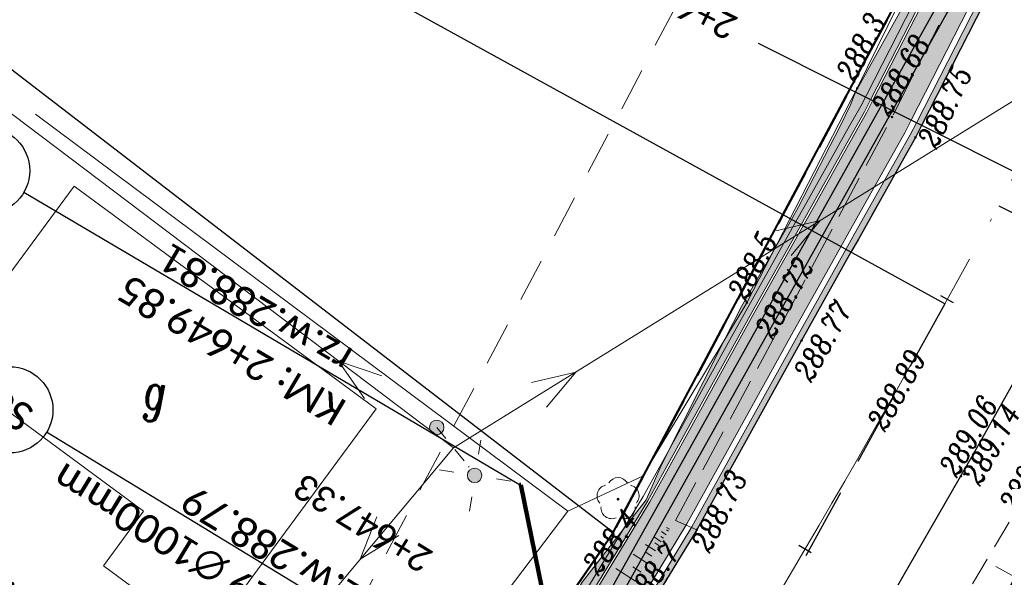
# Model space of a CAD drawing. Header units: metres. Extents: x -1 to 7476305, y 0 to 5497191.
# Tile 70 of 115: x 7475160 to 7475194, y 5496914 to 5496934. Entities that reach past the tile are written whole.
import ezdxf
from ezdxf.enums import TextEntityAlignment as Align

# ---------------------------------------------------------------- set-up
doc = ezdxf.new("R2010")
doc.units = ezdxf.units.M
for name, pattern in [('420-500', [1.5, 1, -0.5]), ('ACAD_ISO04W100', [30, 24, -3, 0, -3]), ('EGBO02-500', [2.5, 1.5, -1]), ('HIDDEN', [0.375, 0.25, -0.125]), ('Krawedz', [0.75, 0.5, -0.25]), ('KTCR02-500', [1.5, 1, -0.5]), ('KTJZ01-500', [2, 1.5, -0.5]), ('slup-500', [1.75, -0.25, 0.5, -0.5, 0.5])]:
    doc.linetypes.add(name, pattern=pattern)
for name, color, linetype, lineweight, true_color in [('BUBZ01_1', 7, 'Continuous', 5, 0x0a0909), ('EGBB01', 7, 'Continuous', 5, 0x0a0909), ('EGBD03', 7, 'Continuous', 5, 0x0a0909), ('EGBO02', 7, 'Continuous', 5, 0x0a0909), ('KTCR02', 7, 'Continuous', 5, 0x0a0909), ('KTJZ01', 7, 'Continuous', 5, 0x0a0909), ('KTKR01', 7, 'Continuous', 5, 0x0a0909), ('KTOK05_01', 7, 'Continuous', 5, 0x0a0909), ('OBOP02_01', 7, 'Continuous', 5, 0x0a0909), ('RTPW01', 7, 'Continuous', 5, 0x0a0909), ('RTPW02', 7, 'Continuous', 5, 0x0a0909), ('suepnn', 7, 'Continuous', 5, 0x0a0909), ('SUSM01', 7, 'Continuous', 5, 0x0a0909), ('SUSM04_01_E', 7, 'Continuous', 5, 0x0a0909), ('UEEPA_512', 7, 'Continuous', 5, 0x0a0909)]:
    doc.layers.add(name, color=color, linetype=linetype, lineweight=lineweight, true_color=true_color)
for name, color, linetype in [('C-DROGI-KORYTARZE', 7, 'Continuous'), ('C-DROGI-PRZEKROJE', 7, 'Continuous'), ('C-DROGI-SYTUACJA', 7, 'Continuous'), ('C-DROGI-SYTUACJA-ETYKIETY', 7, 'Continuous'), ('C-SIECI-RURY', 150, 'Continuous'), ('C-SIECI-STRUKTURY-ETYKIETY', 154, 'Continuous'), ('D_ naprawakonstrukcji', 7, 'Continuous'), ('D_Granice pasa drogowego', 30, '420-500'), ('D_Linia charakterystyczna', 10, 'Continuous')]:
    doc.layers.add(name, color=color, linetype=linetype)
for name, color, linetype, lineweight in [('S-1_proj_obnizenia', 7, 'Krawedz', 30), ('S-1_proj_obrzeze', 11, 'Continuous', 30), ('S-5_opis_poprzeczka', 7, 'Continuous', 25)]:
    doc.layers.add(name, color=color, linetype=linetype, lineweight=lineweight)
doc.styles.add('! rom po 1.8mm', font='calibri.ttf', dxfattribs={"height": 0.9})
doc.styles.add('KAMIL', font='calibri.ttf', dxfattribs={"height": 0.75})
doc.styles.add('romans_pochyl', font='calibri.ttf', dxfattribs={"height": 0.75})
doc.styles.add('Style-ITALIC_1250', font='ITALIC_1250.shx')
doc.linetypes.add('KTOK05_01-500', pattern='A,3.75,[13,dgnlstyle-rozp_2015.shx,S=0.002778,R=0,X=0,Y=0],3.75', length=7.5)
doc.dimstyles.new('! 500', dxfattribs={"dimscale": 5, "dimtxt": 0.9, "dimasz": 0.18, "dimexe": 0.08, "dimexo": 0.04, "dimgap": 0.07, "dimtad": 1, "dimzin": 1, "dimtxsty": '! rom po 1.8mm', "dimcen": 0.09, "dimclrd": 256, "dimclre": 256, "dimclrt": 256, "dimazin": 1, "dimtfac": 1, "dimtix": 1, "dimtmove": 1, "dimatfit": 1, "dimfxl": 0.2, "dimlwd": -1, "dimlwe": -1, "dimarcsym": 0})

# ---------------------------------------------------------------- blocks, each defined once
blk = doc.blocks.new('510')
at = {"layer": 'SUSM04_01_E', "linetype": 'Continuous', "lineweight": 13, "true_color": 0x7a7a7a}
h = blk.add_hatch(color=8, dxfattribs=at)
edge = h.paths.add_edge_path()
edge.add_arc((0, 0), 0.25, 0, 360)
at = {"layer": 'SUSM04_01_E', "color": 18, "linetype": 'Continuous', "lineweight": 13, "true_color": 0x0a0909}
blk.add_circle((0, 0), 0.25, dxfattribs=at)
blk = doc.blocks.new('RTPW02')
at = {"layer": 'RTPW02', "linetype": 'Continuous', "lineweight": 13, "true_color": 0x0a0909}
h = blk.add_hatch(color=18, dxfattribs=at)
edge = h.paths.add_edge_path()
edge.add_arc((0, 0), 0.045, 0, 360)
blk = doc.blocks.new('RTPW01')
at = {"layer": 'RTPW01', "linetype": 'Continuous', "lineweight": 13, "true_color": 0x0a0909}
h = blk.add_hatch(color=18, dxfattribs=at)
edge = h.paths.add_edge_path()
edge.add_arc((0, 0), 0.045, 0, 360)
blk = doc.blocks.new('SUSM01_1')
at = {"layer": 'SUSM01', "color": 18, "linetype": 'Continuous', "lineweight": 13, "true_color": 0x0a0909}
for p, q in [((-0.543, 0.545), (-0.897, 0.899)), ((0.517, 0.545), (0.871, 0.899)), ((-0.897, -0.869), (-0.543, -0.515)), ((0.871, -0.869), (0.517, -0.515))]:
    blk.add_line(p, q, dxfattribs=at)
blk = doc.blocks.new('MDCP_klauzula')
at = {"layer": 'OBOP02_01', "linetype": 'Continuous', "lineweight": 13}
h = blk.add_hatch(color=252, dxfattribs=at)
edge = h.paths.add_edge_path()
edge.add_arc((7475180.98, 5496916.853), 0.05, 0, 360)
at = {"layer": 'BUBZ01_1', "color": 252, "linetype": 'Continuous', "lineweight": 18}
for p, q in [((7475182.485, 5496915.725), (7475182.646, 5496915.619)), ((7475182.667, 5496915.783), (7475182.727, 5496915.744)), ((7475182.668, 5496915.872), (7475182.768, 5496915.806)), ((7475182.241, 5496915.528), (7475182.482, 5496915.37)), ((7475182.463, 5496915.561), (7475182.564, 5496915.495)), ((7475181.936, 5496915.283), (7475182.277, 5496915.059)), ((7475182.26, 5496915.338), (7475182.4, 5496915.246)), ((7475181.509, 5496914.94), (7475181.991, 5496914.623)), ((7475181.954, 5496915.004), (7475182.154, 5496914.872)), ((7475180.9, 5496914.449), (7475181.581, 5496914.001)), ((7475181.495, 5496914.503), (7475181.786, 5496914.312)), ((7475194.681, 5496914.201), (7475194.106, 5496914.517))]:
    blk.add_line(p, q, dxfattribs=at)
at = {"layer": 'EGBB01', "color": 252, "linetype": 'Continuous', "lineweight": 18, "flags": 128}
blk.add_lwpolyline([(7475172.579, 5496920), (7475162.082, 5496927.74), (7475157.532, 5496921.569), (7475164.492, 5496916.437), (7475163.093, 5496914.54), (7475166.63, 5496911.932), (7475172.579, 5496920)], close=True, dxfattribs=at)
at = {"layer": 'EGBD03', "color": 96, "linetype": 'Continuous', "lineweight": 30, "flags": 128}
for points in [[(7475200.594, 5496952.761), (7475180.812, 5496915.697), (7475155.698, 5496935.024)], [(7475180.812, 5496915.697), (7475161.354, 5496887.311), (7475136.971, 5496906.048)]]:
    blk.add_lwpolyline(points, dxfattribs=at)
at = {"layer": 'EGBO02', "color": 252, "linetype": 'EGBO02-500', "lineweight": 18, "flags": 128}
blk.add_lwpolyline([(7475297.538, 5497103.825), (7475279.855, 5497088.323), (7475266.998, 5497076.027), (7475254.649, 5497064.001), (7475244.334, 5497052.497), (7475235.016, 5497036.119), (7475229.48, 5497025.04), (7475224.511, 5497014.388), (7475213.924, 5496993.12), (7475205.301, 5496976.039), (7475191.153, 5496949.431), (7475170.683, 5496910.712), (7475164.472, 5496899.278), (7475155.778, 5496887.844), (7475138.024, 5496865.445)], dxfattribs=at)
at = {"layer": 'KTCR02', "color": 252, "linetype": 'KTCR02-500', "lineweight": 18, "flags": 128}
blk.add_lwpolyline([(7475209.14, 5496943.97), (7475205.07, 5496935.8), (7475204.58, 5496934.98), (7475201.37, 5496928.46), (7475198.13, 5496922.36), (7475195.39, 5496917.42), (7475191.97, 5496911.69), (7475189.25, 5496907.19), (7475186.53, 5496902.76), (7475184.12, 5496898.81), (7475182.64, 5496896.67), (7475180.82, 5496893.91), (7475178.64, 5496890.64), (7475176.66, 5496887.79), (7475173.54, 5496883.62), (7475171.12, 5496880.23), (7475169.48, 5496878.01)], dxfattribs=at)
at = {"layer": 'KTJZ01', "color": 252, "linetype": 'KTJZ01-500', "lineweight": 18}
blk.add_line((7475182.973, 5496916.117), (7475183.716, 5496915.79), dxfattribs=at)
at = {"layer": 'KTJZ01', "color": 252, "linetype": 'KTJZ01-500', "lineweight": 18, "flags": 128}
for points in [[(7474940.948, 5496678.227), (7474942.744, 5496679.768), (7474947.468, 5496684.472), (7474951.738, 5496688.783), (7474958.027, 5496695.193), (7474962.097, 5496699.235), (7474965.673, 5496702.794), (7474969.754, 5496707.034), (7474981.843, 5496719.552), (7474986.871, 5496724.456), (7474990.284, 5496728.016), (7474993.046, 5496730.57), (7474995.803, 5496733.399), (7474999.755, 5496737.308), (7475005.043, 5496742.399), (7475009.082, 5496746.263), (7475016.386, 5496752.922), (7475018.661, 5496754.834), (7475020.089, 5496756.127), (7475022.831, 5496758.571), (7475025.815, 5496761.182), (7475031.927, 5496766.616), (7475037.923, 5496771.877), (7475045.276, 5496778.075), (7475048.776, 5496780.871), (7475053.275, 5496784.409), (7475057.865, 5496787.982), (7475065.68, 5496793.821), (7475071.675, 5496798.251), (7475080.197, 5496804.617), (7475085.951, 5496808.863), (7475092.068, 5496813.415), (7475094.463, 5496815.318), (7475099.029, 5496818.877), (7475104.515, 5496823.229), (7475105.014, 5496823.868), (7475110.261, 5496828.106), (7475116.671, 5496833.487), (7475121.299, 5496837.758), (7475127.388, 5496843.57), (7475133.626, 5496849.85), (7475138.23, 5496854.845), (7475143.855, 5496861.074), (7475148.205, 5496866.026), (7475154.747, 5496873.863), (7475160.368, 5496880.935), (7475164.02, 5496885.897), (7475167.465, 5496890.774), (7475169.395, 5496893.556), (7475177.645, 5496905.781), (7475183.716, 5496915.79), (7475187.356, 5496922.37), (7475191.312, 5496929.431), (7475194.505, 5496935.684), (7475198.366, 5496943.242), (7475201.584, 5496949.716), (7475204.91, 5496956.567), (7475209.898, 5496967.043), (7475214.268, 5496976.102), (7475219.085, 5496986.161), (7475221.068, 5496990.37), (7475223.563, 5496995.716), (7475227.167, 5497003.081), (7475229.52, 5497008.043), (7475233.202, 5497015.17), (7475236.644, 5497022.005), (7475242.538, 5497033.041), (7475245.538, 5497037.898), (7475247.914, 5497042.007), (7475248.707, 5497043.191), (7475252.159, 5497048.588), (7475253.518, 5497050.557), (7475256.496, 5497054.779), (7475262.407, 5497062.145), (7475264.477, 5497064.71), (7475272.511, 5497072.714), (7475276.959, 5497077.087), (7475283.019, 5497082.422), (7475288.616, 5497087.275), (7475294.096, 5497092.097)], [(7475182.973, 5496916.117), (7475186.694, 5496923.016), (7475190.501, 5496930.142), (7475193.555, 5496936.163), (7475197.428, 5496943.943)]]:
    blk.add_lwpolyline(points, dxfattribs=at)
at = {"layer": 'KTKR01', "color": 252, "linetype": 'Continuous', "lineweight": 18, "flags": 128}
blk.add_lwpolyline([(7475176.64, 5496891.72), (7475181.15, 5496898.4), (7475182.26, 5496900.04), (7475184.65, 5496903.86), (7475187.23, 5496908.09), (7475190.14, 5496912.87), (7475193.32, 5496918.41), (7475196.11, 5496923.38), (7475199.4, 5496929.56), (7475199.9, 5496930.46), (7475202.62, 5496935.8), (7475203.07, 5496936.72), (7475207.95, 5496946.58), (7475208.4, 5496947.52), (7475211.88, 5496954.75)], dxfattribs=at)
at = {"layer": 'KTOK05_01', "color": 252, "linetype": 'KTOK05_01-500', "lineweight": 18}
blk.add_line((7475179.231, 5496916.438), (7475160.736, 5496930.241), dxfattribs=at)
at = {"layer": 'KTOK05_01', "color": 252, "linetype": 'KTOK05_01-500', "lineweight": 18, "flags": 128}
blk.add_lwpolyline([(7475191.01, 5496937.828), (7475190.718, 5496934.046), (7475189.288, 5496931.138), (7475185.455, 5496923.684), (7475181.826, 5496917.657), (7475179.231, 5496916.438), (7475172.396, 5496907.422)], dxfattribs=at)
at = {"layer": 'OBOP02_01', "color": 252, "linetype": 'Continuous', "lineweight": 13}
for centre, start, end in [((7475180.98, 5496917.228), 30.1471, 149.8529), ((7475180.623, 5496916.969), 102.1471, 221.8529), ((7475181.337, 5496916.969), 318.1471, 77.8529), ((7475180.76, 5496916.55), 174.1472, 293.8529), ((7475181.2, 5496916.55), 246.1471, 5.8529)]:
    blk.add_arc(centre, 0.375, start, end, dxfattribs=at)
at = {"layer": 'suepnn', "color": 1, "linetype": 'Continuous', "lineweight": 13, "true_color": 0xfa0000}
blk.add_line((7475214.092, 5496942.731), (7475175.258, 5496918.637), dxfattribs=at)
at = {"layer": 'suepnn', "color": 1, "linetype": 'Continuous', "lineweight": 13, "true_color": 0xfa0000, "flags": 128}
for points in [[(7475155.031, 5496933.919), (7475175.258, 5496918.637), (7475150.132, 5496888.614)], [(7475186.466, 5496926.179), (7475188.004, 5496926.545), (7475186.993, 5496925.33)], [(7475172.164, 5496920.348), (7475171.269, 5496921.651), (7475172.767, 5496921.146)], [(7475177.969, 5496920.907), (7475179.507, 5496921.273), (7475178.496, 5496920.058)], [(7475173.363, 5496915.594), (7475172.017, 5496914.765), (7475172.596, 5496916.236)]]:
    blk.add_lwpolyline(points, dxfattribs=at)
at = {"layer": 'UEEPA_512', "color": 252, "linetype": 'slup-500', "lineweight": 18}
blk.add_line((7475174.679, 5496919.349), (7475175.806, 5496917.971), dxfattribs=at)
at = {"layer": 'RTPW01', "color": 252, "linetype": 'Continuous', "lineweight": 18}
for p in [(7475189.288, 5496931.138), (7475185.455, 5496923.684)]:
    blk.add_blockref('RTPW01', p, dxfattribs=at)
at = {"layer": 'RTPW02', "color": 252, "linetype": 'Continuous', "lineweight": 18}
for p in [(7475190.501, 5496930.142), (7475191.312, 5496929.431), (7475186.694, 5496923.016), (7475187.356, 5496922.37), (7475189.891, 5496919.647), (7475193.01, 5496917.722), (7475192.895, 5496917.654), (7475183.716, 5496915.79)]:
    blk.add_blockref('RTPW02', p, dxfattribs=at)
at = {"layer": 'SUSM01', "color": 252, "linetype": 'Continuous', "lineweight": 18, "rotation": 216.0350142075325}
blk.add_blockref('SUSM01_1', (7475175.995, 5496917.68), dxfattribs=at)
at = {"layer": 'SUSM04_01_E', "color": 252, "linetype": 'Continuous', "lineweight": 18}
for p in [(7475174.679, 5496919.349), (7475175.995, 5496917.68)]:
    blk.add_blockref('510', p, dxfattribs=at)
at = {"layer": 'EGBB01', "color": 252, "linetype": 'Continuous', "lineweight": 18, "style": 'Style-ITALIC_1250', "width": 0.8}
blk.add_text('g', height=1.25, dxfattribs=at).set_placement((7475164.899, 5496920.609), align=Align.MIDDLE_CENTER)
at = {"layer": 'RTPW01', "color": 252, "linetype": 'Continuous', "lineweight": 18, "style": 'Style-ITALIC_1250', "width": 0.8}
for s, rotation, p in [('288.3', 62.7868, (7475189.191, 5496931.329)), ('288.5', 62.7868, (7475185.424, 5496923.714)), ('288.4', 53.7944, (7475180.294, 5496914.173)), ('288.7', 53.7944, (7475181.745, 5496913.027))]:
    blk.add_text(s, height=0.75, rotation=rotation, dxfattribs=at).set_placement(p)
at = {"layer": 'RTPW02', "color": 252, "linetype": 'Continuous', "lineweight": 18, "style": 'Style-ITALIC_1250', "width": 0.8}
for s, rotation, p in [('288.68', 60.6915, (7475190.404, 5496930.117)), ('288.75', 64.7733, (7475192.042, 5496928.999)), ('288.72', 60.6915, (7475186.354, 5496922.383)), ('288.77', 60.6915, (7475187.692, 5496920.884)), ('288.89', 60.6915, (7475190.252, 5496919.167)), ('289.06', 60.6915, (7475192.757, 5496917.574)), ('289.14', 60.6915, (7475193.547, 5496917.283)), ('289.19', 60.6915, (7475194.843, 5496916.327)), ('288.73', 63.5352, (7475184.161, 5496914.951))]:
    blk.add_text(s, height=0.75, rotation=rotation, dxfattribs=at).set_placement(p)
blk = doc.blocks.new('AeccTickLine')
at = {"color": 0, "linetype": 'ByBlock', "lineweight": -2}
blk.add_line((0, 1), (0, -1), dxfattribs=at)
blk = doc.blocks.new('AeccTickCircle')
at = {"color": 0, "linetype": 'ByBlock', "lineweight": -2}
blk.add_circle((0, 0), 0.5, dxfattribs=at)

msp = doc.modelspace()

# ---------------------------------------------------------------- linework, layer by layer
at = {"layer": 'D_ naprawakonstrukcji', "color": 18, "lineweight": 30, "true_color": 0x000000, "flags": 128}
msp.add_lwpolyline([(7475207.108, 5496966.534), (7475200.594, 5496952.761), (7475195.041, 5496942.357), (7475186.706, 5496926.741), (7475181.863, 5496917.665), (7475180.812, 5496915.697), (7475174.258, 5496906.159), (7475161.354, 5496887.311), (7475156.287, 5496881.059), (7475137.148, 5496857.357), (7475129.378, 5496848.794), (7475126.377, 5496845.473), (7475122.357, 5496841.906), (7475113.346, 5496833.897), (7475108.201, 5496829.327), (7475103.572, 5496825.562), (7475101.251, 5496823.675), (7475097.151, 5496820.343), (7475092.412, 5496817.061), (7475083.189, 5496810.712)], dxfattribs=at)
at = {"layer": 'D_Granice pasa drogowego', "lineweight": 50, "ltscale": 2, "flags": 128}
msp.add_lwpolyline([(7474871.194, 5496602.021), (7474875.844, 5496605.985), (7474886.51, 5496614.328), (7474893.187, 5496619.551), (7474906.364, 5496629.859), (7474908.002, 5496630.38), (7474914.804, 5496638.74), (7474928.905, 5496651.777), (7474946.406, 5496669.552), (7474957.321, 5496680.639), (7474994.148, 5496718.045), (7475014.642, 5496738.841), (7475028.014, 5496750.844), (7475033.755, 5496755.998), (7475037.841, 5496759.479), (7475046.672, 5496767.002), (7475050.423, 5496770.198), (7475056.626, 5496775.2), (7475065.197, 5496781.478), (7475069.506, 5496784.668), (7475083.953, 5496795.64), (7475091.313, 5496801.229), (7475097.69, 5496806.073), (7475103.398, 5496810.407), (7475110.576, 5496816.081), (7475114.68, 5496819.326), (7475120.064, 5496824.042), (7475130.991, 5496833.37), (7475144.36, 5496846.35), (7475159.914, 5496864.742), (7475165.321, 5496871.433), (7475168.549, 5496875.377), (7475175.09, 5496884.328), (7475189.457, 5496903.989), (7475193.179, 5496911.075), (7475198.108, 5496920.456), (7475202.904, 5496929.586), (7475209.984, 5496944.676), (7475224.229, 5496974.661), (7475228.871, 5496985.456), (7475234.774, 5496999.181), (7475235.211, 5497000), (7475244.883, 5497018.143), (7475247.158, 5497021.622), (7475253.509, 5497032.362), (7475263.655, 5497046.357), (7475275.03, 5497059.7), (7475278.404, 5497063.267), (7475280.249, 5497065.127), (7475283.737, 5497068.192), (7475289.77, 5497074.68), (7475292.049, 5497076.649), (7475298.288, 5497082.039), (7475318.081, 5497097.784), (7475318.6, 5497101.12), (7475308.342, 5497109.277), (7475299.764, 5497105.915), (7475300.031, 5497102.685), (7475290.434, 5497094.878), (7475285.765, 5497091.08), (7475277.631, 5497083.259), (7475263.588, 5497069.572), (7475259.571, 5497065.54), (7475255.16, 5497060.7), (7475248.447, 5497051.193), (7475241.071, 5497040.575), (7475236.851, 5497034.5), (7475232.87, 5497026.192), (7475228.603, 5497017.286), (7475222.129, 5497003.773), (7475221.6, 5497002.67), (7475223.058, 5497002.07), (7475222.491, 5496999.056), (7475222.104, 5496998.239), (7475217.488, 5496988.479), (7475214.662, 5496982.503), (7475211.997, 5496976.871), (7475210.402, 5496973.497), (7475207.108, 5496966.534), (7475200.594, 5496952.761), (7475195.041, 5496942.357), (7475186.706, 5496926.741), (7475181.863, 5496917.665), (7475180.812, 5496915.697), (7475174.258, 5496906.159), (7475161.354, 5496887.311), (7475156.287, 5496881.059), (7475137.148, 5496857.357), (7475129.378, 5496848.794), (7475126.377, 5496845.473), (7475122.357, 5496841.906), (7475113.346, 5496833.897), (7475108.201, 5496829.327), (7475103.572, 5496825.562), (7475101.251, 5496823.675), (7475097.151, 5496820.343), (7475092.412, 5496817.061), (7475083.189, 5496810.712), (7475063.35, 5496796.429), (7475055.25, 5496790.597), (7475035.25, 5496773.04), (7475032.26, 5496770.67), (7475010.572, 5496750.962), (7475002.025, 5496743.149), (7474993.311, 5496735.182), (7474991.33, 5496733.29), (7474987.11, 5496729.262), (7474981.728, 5496724.125), (7474978.688, 5496721.224), (7474975.041, 5496717.744), (7474967.615, 5496710.352), (7474955.357, 5496698.026), (7474948.808, 5496691.442), (7474943.173, 5496685.776), (7474941.426, 5496684.019), (7474940.056, 5496682.642), (7474939.655, 5496682.287), (7474931.483, 5496675.053), (7474923.147, 5496667.674), (7474919.881, 5496664.783), (7474908.976, 5496655.13), (7474905.9, 5496652.407), (7474901.86, 5496653.48)], dxfattribs=at)

# ---------------------------------------------------------------- next in the draw order: block references
at = {"layer": 'RTPW01', "color": 18, "lineweight": 30, "true_color": 0x000000}
msp.add_blockref('MDCP_klauzula', (0, 0), dxfattribs=at)

# ---------------------------------------------------------------- next in the draw order: hatches: boundary and pattern name
at = {"layer": 'C-DROGI-KORYTARZE', "linetype": 'Continuous', "lineweight": -3, "true_color": 0xfeeab9}
msp.add_hatch(color=254, dxfattribs=at).paths.add_polyline_path([(7475195.716, 5496938.934), (7475194.148, 5496935.864), (7475191.168, 5496930.028), (7475190.955, 5496929.611), (7475190.553, 5496928.893), (7475188.968, 5496926.065), (7475188.723, 5496925.629), (7475187.008, 5496922.567), (7475186.404, 5496921.476), (7475184.011, 5496917.149), (7475183.372, 5496915.994), (7475181.492, 5496912.895), (7475178.928, 5496908.667), (7475177.308, 5496905.996), (7475176.288, 5496904.486), (7475173.522, 5496900.387), (7475170.756, 5496896.288), (7475169.067, 5496893.785), (7475167.97, 5496892.204), (7475167.139, 5496891.006), (7475165.127, 5496888.157), (7475163.698, 5496886.134), (7475162.234, 5496884.146), (7475160.05, 5496881.178), (7475159.265, 5496880.19), (7475158.235, 5496878.894), (7475156.187, 5496876.318), (7475154.435, 5496874.114), (7475153.07, 5496872.478), (7475149.901, 5496868.682), (7475147.901, 5496866.286), (7475146.697, 5496864.915), (7475143.556, 5496861.339), (7475143.433, 5496861.2), (7475140.117, 5496857.532), (7475137.937, 5496855.117), (7475136.79, 5496853.873), (7475136.627, 5496853.696), (7475135.534, 5496854.723), (7475135.696, 5496854.899), (7475136.838, 5496856.138), (7475139.009, 5496858.543), (7475142.311, 5496862.195), (7475142.433, 5496862.334), (7475145.561, 5496865.895), (7475146.76, 5496867.259), (7475148.752, 5496869.646), (7475151.907, 5496873.426), (7475153.267, 5496875.055), (7475155.011, 5496877.249), (7475157.05, 5496879.814), (7475158.076, 5496881.105), (7475158.858, 5496882.089), (7475161.033, 5496885.044), (7475162.491, 5496887.024), (7475163.914, 5496889.039), (7475165.917, 5496891.876), (7475166.744, 5496893.068), (7475167.837, 5496894.643), (7475169.519, 5496897.136), (7475172.273, 5496901.217), (7475175.028, 5496905.298), (7475176.043, 5496906.803), (7475177.656, 5496909.462), (7475180.209, 5496913.672), (7475182.081, 5496916.758), (7475182.718, 5496917.909), (7475185.101, 5496922.218), (7475185.701, 5496923.304), (7475187.41, 5496926.353), (7475187.654, 5496926.789), (7475189.212, 5496929.566), (7475189.614, 5496930.284), (7475189.827, 5496930.701), (7475192.807, 5496936.537), (7475194.376, 5496939.607), (7475195.716, 5496938.934)], flags=0)
at = {"layer": 'C-DROGI-PRZEKROJE', "linetype": 'Continuous', "lineweight": 15}
h = msp.add_hatch(dxfattribs=at)
h.set_pattern_fill('AR-HBONE', color=12, scale=0.002, style=0)
h.set_pattern_definition([(45, (7475194.313, 5496939.6384), (0, 0.2873682), [0.6096, -0.2032]), (135, (7475194.45667, 5496939.7821), (3e-17, 0.2873682), [0.6096, -0.2032])])
h.paths.add_polyline_path([(7475194.313, 5496939.638), (7475192.745, 5496936.568), (7475189.765, 5496930.732), (7475189.552, 5496930.315), (7475189.15, 5496929.598), (7475187.593, 5496926.823), (7475187.349, 5496926.387), (7475185.64, 5496923.338), (7475185.04, 5496922.252), (7475182.657, 5496917.945), (7475182.021, 5496916.794), (7475180.15, 5496913.709), (7475177.597, 5496909.5), (7475175.984, 5496906.84), (7475174.969, 5496905.336), (7475172.215, 5496901.256), (7475169.461, 5496897.176), (7475167.779, 5496894.683), (7475166.687, 5496893.109), (7475165.86, 5496891.916), (7475163.857, 5496889.08), (7475162.434, 5496887.066), (7475160.977, 5496885.086), (7475158.803, 5496882.131), (7475158.021, 5496881.148), (7475156.995, 5496879.857), (7475154.957, 5496877.293), (7475153.213, 5496875.098), (7475151.853, 5496873.47), (7475148.698, 5496869.691), (7475146.707, 5496867.305), (7475145.508, 5496865.941), (7475142.38, 5496862.38), (7475142.259, 5496862.242), (7475138.957, 5496858.59), (7475136.787, 5496856.186), (7475135.645, 5496854.947), (7475135.483, 5496854.771), (7475135.177, 5496855.057), (7475135.34, 5496855.233), (7475136.489, 5496856.462), (7475138.748, 5496858.78), (7475141.995, 5496862.475), (7475142.11, 5496862.62), (7475145.166, 5496866.235), (7475146.265, 5496867.682), (7475148.344, 5496869.987), (7475151.526, 5496873.737), (7475152.936, 5496875.321), (7475154.728, 5496877.474), (7475156.764, 5496880.037), (7475157.804, 5496881.315), (7475158.575, 5496882.305), (7475160.788, 5496885.227), (7475162.034, 5496887.361), (7475163.525, 5496889.321), (7475165.602, 5496892.099), (7475166.377, 5496893.327), (7475167.543, 5496894.847), (7475169.196, 5496897.357), (7475171.96, 5496901.425), (7475174.71, 5496905.503), (7475175.737, 5496906.997), (7475177.265, 5496909.707), (7475179.731, 5496913.963), (7475181.956, 5496916.833), (7475182.491, 5496918.042), (7475184.705, 5496922.443), (7475185.266, 5496923.549), (7475187.012, 5496926.572), (7475187.246, 5496927.014), (7475188.704, 5496929.821), (7475189.053, 5496930.566), (7475189.227, 5496931.003), (7475192.405, 5496936.739), (7475193.964, 5496939.814), (7475194.313, 5496939.638)], flags=0)
at = {"layer": 'C-DROGI-PRZEKROJE', "linetype": 'Continuous', "lineweight": -3}
msp.add_hatch(color=5, dxfattribs=at).paths.add_polyline_path([(7475196.073, 5496938.754), (7475194.505, 5496935.684), (7475191.525, 5496929.848), (7475191.312, 5496929.431), (7475190.91, 5496928.713), (7475189.318, 5496925.872), (7475189.074, 5496925.436), (7475187.356, 5496922.37), (7475186.752, 5496921.278), (7475184.356, 5496916.947), (7475183.716, 5496915.79), (7475181.834, 5496912.688), (7475179.267, 5496908.455), (7475177.645, 5496905.781), (7475176.624, 5496904.269), (7475173.855, 5496900.165), (7475171.086, 5496896.062), (7475169.395, 5496893.556), (7475168.297, 5496891.973), (7475167.465, 5496890.774), (7475165.451, 5496887.922), (7475164.02, 5496885.897), (7475162.555, 5496883.906), (7475160.368, 5496880.935), (7475159.582, 5496879.946), (7475158.551, 5496878.648), (7475156.501, 5496876.07), (7475154.747, 5496873.863), (7475153.38, 5496872.226), (7475150.207, 5496868.425), (7475148.205, 5496866.026), (7475147, 5496864.654), (7475143.855, 5496861.074), (7475143.733, 5496860.935), (7475140.413, 5496857.262), (7475138.23, 5496854.845), (7475137.082, 5496853.6), (7475136.919, 5496853.422), (7475136.773, 5496853.559), (7475136.936, 5496853.737), (7475138.083, 5496854.981), (7475140.265, 5496857.397), (7475143.583, 5496861.068), (7475143.705, 5496861.207), (7475146.848, 5496864.785), (7475148.053, 5496866.156), (7475150.054, 5496868.554), (7475153.225, 5496872.352), (7475154.591, 5496873.989), (7475156.344, 5496876.194), (7475158.392, 5496878.771), (7475159.423, 5496880.068), (7475160.209, 5496881.057), (7475162.394, 5496884.026), (7475163.859, 5496886.016), (7475165.289, 5496888.04), (7475167.302, 5496890.89), (7475168.133, 5496892.089), (7475169.231, 5496893.671), (7475170.921, 5496896.176), (7475173.688, 5496900.276), (7475176.456, 5496904.377), (7475177.476, 5496905.889), (7475179.097, 5496908.561), (7475181.663, 5496912.791), (7475183.544, 5496915.892), (7475184.183, 5496917.048), (7475186.578, 5496921.377), (7475187.181, 5496922.468), (7475188.898, 5496925.533), (7475189.143, 5496925.969), (7475190.731, 5496928.803), (7475191.133, 5496929.521), (7475191.346, 5496929.938), (7475194.326, 5496935.774), (7475195.894, 5496938.844), (7475196.073, 5496938.754)], flags=0)

# ---------------------------------------------------------------- next in the draw order: linework, layer by layer
at = {"layer": 'C-DROGI-PRZEKROJE', "color": 10, "linetype": 'Continuous', "lineweight": 15, "ltscale": 0.3}
for points in [[(7475202.972, 5496957.581, 288.751), (7475200.817, 5496953.141, 288.717), (7475199.653, 5496950.744, 288.749), (7475199.425, 5496950.286, 288.716), (7475196.445, 5496944.289, 288.819), (7475192.588, 5496936.74, 288.825), (7475189.608, 5496930.904, 288.853), (7475189.411, 5496930.518, 288.868), (7475189.026, 5496929.83, 288.83), (7475187.437, 5496926.996, 288.793), (7475187.193, 5496926.56, 288.791), (7475185.474, 5496923.491, 288.891), (7475184.868, 5496922.396, 288.865), (7475182.473, 5496918.067, 288.858), (7475181.851, 5496916.942, 288.854), (7475179.989, 5496913.872, 288.836), (7475177.423, 5496909.642, 288.858), (7475175.825, 5496907.007, 288.897), (7475174.829, 5496905.531, 288.881), (7475172.061, 5496901.43, 288.84), (7475169.294, 5496897.33, 288.863)], [(7475193.964, 5496939.814, 288.439), (7475192.405, 5496936.739, 288.485), (7475189.227, 5496931.003, 288.291), (7475189.053, 5496930.566, 288.35), (7475188.704, 5496929.821, 288.372), (7475187.246, 5496927.014, 288.437), (7475187.012, 5496926.572, 288.447), (7475185.266, 5496923.549, 288.501), (7475184.705, 5496922.443, 288.519), (7475182.491, 5496918.042, 288.705), (7475181.956, 5496916.833, 288.818), (7475179.731, 5496913.963, 288.386), (7475177.265, 5496909.707, 288.506), (7475175.737, 5496906.997, 288.644), (7475174.71, 5496905.503, 288.613), (7475171.96, 5496901.425, 288.575), (7475169.196, 5496897.357, 288.581)], [(7475194.376, 5496939.607, 288.819), (7475192.807, 5496936.537, 288.855), (7475189.827, 5496930.701, 288.883), (7475189.614, 5496930.284, 288.898), (7475189.212, 5496929.566, 288.86), (7475187.654, 5496926.789, 288.823), (7475187.41, 5496926.353, 288.821), (7475185.701, 5496923.304, 288.921), (7475185.101, 5496922.218, 288.895), (7475182.718, 5496917.909, 288.888), (7475182.081, 5496916.758, 288.884), (7475180.209, 5496913.672, 288.866), (7475177.656, 5496909.462, 288.888), (7475176.043, 5496906.803, 288.927), (7475175.028, 5496905.298, 288.911), (7475172.273, 5496901.217, 288.87), (7475169.519, 5496897.136, 288.893)], [(7475195.716, 5496938.934, 288.789), (7475194.148, 5496935.864, 288.825), (7475191.168, 5496930.028, 288.853), (7475190.955, 5496929.611, 288.868), (7475190.553, 5496928.893, 288.83), (7475188.968, 5496926.065, 288.793), (7475188.723, 5496925.629, 288.791), (7475187.008, 5496922.567, 288.891), (7475186.404, 5496921.476, 288.865), (7475184.011, 5496917.149, 288.858), (7475183.372, 5496915.994, 288.854), (7475181.492, 5496912.895, 288.836), (7475178.928, 5496908.667, 288.858), (7475177.308, 5496905.996, 288.897), (7475176.288, 5496904.486, 288.881), (7475173.522, 5496900.387, 288.84), (7475170.756, 5496896.288, 288.863)], [(7475195.895, 5496938.844, 288.649), (7475194.326, 5496935.774, 288.685), (7475191.346, 5496929.938, 288.713), (7475191.133, 5496929.521, 288.728), (7475190.731, 5496928.803, 288.69), (7475189.143, 5496925.969, 288.653), (7475188.899, 5496925.533, 288.651), (7475187.182, 5496922.468, 288.751), (7475186.578, 5496921.377, 288.725), (7475184.183, 5496917.048, 288.718), (7475183.544, 5496915.892, 288.714), (7475181.663, 5496912.791, 288.696), (7475179.097, 5496908.561, 288.718), (7475177.476, 5496905.889, 288.757), (7475176.456, 5496904.377, 288.741), (7475173.689, 5496900.276, 288.7), (7475170.921, 5496896.175, 288.723)], [(7475196.073, 5496938.754, 288.669), (7475194.505, 5496935.684, 288.705), (7475191.525, 5496929.848, 288.733), (7475191.312, 5496929.431, 288.748), (7475190.91, 5496928.713, 288.71), (7475189.318, 5496925.872, 288.673), (7475189.074, 5496925.436, 288.671), (7475187.356, 5496922.37, 288.771), (7475186.752, 5496921.278, 288.745), (7475184.356, 5496916.947, 288.738), (7475183.716, 5496915.79, 288.734), (7475181.834, 5496912.688, 288.716), (7475179.267, 5496908.455, 288.738), (7475177.645, 5496905.781, 288.777), (7475176.624, 5496904.269, 288.761), (7475173.855, 5496900.165, 288.72), (7475171.086, 5496896.062, 288.743)]]:
    msp.add_polyline3d(points, dxfattribs=at)
at = {"layer": 'C-DROGI-PRZEKROJE', "color": 1, "linetype": 'Continuous', "lineweight": 15}
msp.add_polyline3d([(7475195.716, 5496938.934, 288.789), (7475194.148, 5496935.864, 288.825), (7475191.168, 5496930.028, 288.853), (7475190.955, 5496929.611, 288.868), (7475190.553, 5496928.893, 288.83), (7475188.968, 5496926.065, 288.793), (7475188.723, 5496925.629, 288.791), (7475187.008, 5496922.567, 288.891), (7475186.404, 5496921.476, 288.865), (7475184.011, 5496917.149, 288.858), (7475183.372, 5496915.994, 288.854), (7475181.492, 5496912.895, 288.836), (7475178.928, 5496908.667, 288.858), (7475177.308, 5496905.996, 288.897), (7475176.288, 5496904.486, 288.881), (7475173.522, 5496900.387, 288.84), (7475170.756, 5496896.288, 288.863)], dxfattribs=at)
at = {"layer": 'C-DROGI-PRZEKROJE', "color": 7, "linetype": 'Continuous', "lineweight": -3}
msp.add_polyline3d([(7475196.073, 5496938.754, 288.649), (7475194.505, 5496935.684, 288.685), (7475191.525, 5496929.848, 288.713), (7475191.312, 5496929.431, 288.728), (7475190.91, 5496928.713, 288.69), (7475189.318, 5496925.872, 288.653), (7475189.074, 5496925.436, 288.651), (7475187.356, 5496922.37, 288.751), (7475186.752, 5496921.278, 288.725), (7475184.356, 5496916.947, 288.718), (7475183.716, 5496915.79, 288.714), (7475181.834, 5496912.688, 288.696), (7475179.267, 5496908.455, 288.718), (7475177.645, 5496905.781, 288.757), (7475176.624, 5496904.269, 288.741), (7475173.855, 5496900.165, 288.7), (7475171.086, 5496896.062, 288.723)], dxfattribs=at)
at = {"layer": 'C-DROGI-SYTUACJA', "color": 8, "linetype": 'HIDDEN', "lineweight": -3, "ltscale": 10}
msp.add_line((7475192.33, 5496923.641), (7475164.834, 5496873.764), dxfattribs=at)
at = {"layer": 'C-DROGI-SYTUACJA', "color": 1, "linetype": 'ACAD_ISO04W100', "lineweight": 15, "ltscale": 0.5, "flags": 128}
msp.add_lwpolyline([(7475254.845, 5497046.208), (7475248.193, 5497035.955), (7475236.767, 5497014.427), (7475204.581, 5496947.694), (7475194.212, 5496927.054), (7475192.33, 5496923.641)], dxfattribs=at)
at = {"layer": 'C-DROGI-SYTUACJA', "color": 1, "linetype": 'Continuous', "lineweight": 15, "ltscale": 0.5, "flags": 128}
msp.add_lwpolyline([(7475192.33, 5496923.641, -0.078613), (7475123.285, 5496834.811)], format="xyb", dxfattribs=at)
at = {"layer": 'C-DROGI-SYTUACJA', "color": 7, "linetype": 'Continuous', "lineweight": 30}
msp.add_polyline3d([(7475176.64, 5496891.72, 289.163), (7475181.15, 5496898.4, 289.161), (7475182.26, 5496900.04, 289.171), (7475184.65, 5496903.86, 289.192), (7475187.23, 5496908.09, 289.143), (7475190.14, 5496912.87, 289.107), (7475193.32, 5496918.41, 289.132), (7475196.11, 5496923.38, 289.063), (7475199.4, 5496929.56, 288.99), (7475199.9, 5496930.46, 289.004), (7475202.62, 5496935.8, 288.99), (7475203.07, 5496936.72, 288.984), (7475207.95, 5496946.58, 288.838), (7475208.4, 5496947.52, 288.828), (7475211.88, 5496954.75, 288.758)], dxfattribs=at)
at = {"layer": 'C-DROGI-SYTUACJA-ETYKIETY', "color": 1, "linetype": 'Continuous', "lineweight": -3}
for p, q in [((7475192.33, 5496923.641), (7475157.301, 5496942.952)), ((7475194.212, 5496927.054), (7475229.956, 5496909.099))]:
    msp.add_line(p, q, dxfattribs=at)
at = {"layer": 'C-SIECI-RURY', "color": 150, "linetype": 'Continuous', "lineweight": 30}
for p, q in [((7475178.28, 5496909.341), (7475192.278, 5496934.378)), ((7475178.645, 5496909.137), (7475192.643, 5496934.174))]:
    msp.add_line(p, q, dxfattribs=at)
at = {"layer": 'C-SIECI-STRUKTURY-ETYKIETY', "color": 154, "linetype": 'Continuous', "lineweight": -3}
for p, q in [((7475177.556, 5496917.357, 288.806), (7475160.327, 5496927.513, 288.806)), ((7475178.207, 5496908.781, 288.789), (7475161.122, 5496919.179, 288.789))]:
    msp.add_line(p, q, dxfattribs=at)
at = {"layer": 'D_Linia charakterystyczna', "color": 10, "linetype": 'Continuous', "lineweight": -3, "ltscale": 0.1}
msp.add_polyline3d([(7475207.108, 5496966.534, 287.955), (7475200.594, 5496952.761, 288.142), (7475200.06, 5496951.761, 288.165), (7475195.041, 5496942.357, 288.38), (7475186.706, 5496926.741, 288.425), (7475181.863, 5496917.665, 288.698), (7475180.812, 5496915.697, 288.767), (7475177.601, 5496911.023, 288.672), (7475175.834, 5496908.452, 288.619), (7475174.258, 5496906.159, 288.573), (7475174.236, 5496906.126, 288.572), (7475169.134, 5496898.675, 288.539), (7475161.354, 5496887.311, 288.395)], dxfattribs=at)
at = {"layer": 'D_Linia charakterystyczna', "color": 212, "linetype": 'Continuous', "lineweight": 40, "true_color": 0xd200d2}
msp.add_polyline3d([(7475161.354, 5496887.311, 288.395), (7475169.13, 5496898.655, 288.54), (7475174.25, 5496906.124, 288.573), (7475175.771, 5496908.343, 288.529), (7475177.63, 5496911.055, 288.345), (7475180.812, 5496915.697, 288.767), (7475181.863, 5496917.665, 288.698), (7475186.706, 5496926.741, 288.425), (7475195.041, 5496942.357, 288.38), (7475200.06, 5496951.761, 288.165), (7475200.594, 5496952.761, 288.142), (7475207.108, 5496966.534, 287.955)], dxfattribs=at)
at = {"layer": 'D_Linia charakterystyczna', "color": 10, "linetype": 'Continuous', "lineweight": 30, "ltscale": 0.1}
msp.add_polyline3d([(7475205.074, 5496962.233, 0), (7475200.594, 5496952.761, -0.223), (7475195.041, 5496942.357, 0.028), (7475186.706, 5496926.741, 0.079), (7475181.863, 5496917.665, -288.346), (7475180.812, 5496915.697, 0.421), (7475174.258, 5496906.159, 0.226), (7475161.354, 5496887.311, -288.346), (7475156.287, 5496881.059, 0.266), (7475140.822, 5496861.979, 0.309), (7475137.148, 5496857.357, -288.346), (7475126.377, 5496845.473, -288.346), (7475122.357, 5496841.906, 0.363), (7475113.346, 5496833.897, 0.549), (7475108.201, 5496829.327, 0.697), (7475103.572, 5496825.562, 0), (7475100.138, 5496822.77, 0), (7475097.152, 5496820.343, 0), (7475092.412, 5496817.061, 0.504), (7475083.189, 5496810.712, 0.69)], dxfattribs=at)
at = {"layer": 'S-1_proj_obrzeze', "color": 250, "linetype": 'Continuous', "lineweight": 15}
for points in [[(7475194.304, 5496939.643, 288.819), (7475192.736, 5496936.573, 288.855), (7475189.756, 5496930.737, 288.883), (7475189.543, 5496930.32, 288.898), (7475189.141, 5496929.602, 288.86), (7475187.584, 5496926.828, 288.823), (7475187.34, 5496926.392, 288.821), (7475185.632, 5496923.343, 288.921), (7475185.031, 5496922.257, 288.895), (7475182.649, 5496917.95, 288.888), (7475182.012, 5496916.799, 288.884), (7475180.141, 5496913.714, 288.866), (7475177.588, 5496909.505, 288.888), (7475175.976, 5496906.846, 288.927), (7475174.96, 5496905.342, 288.911), (7475172.206, 5496901.261, 288.87), (7475169.453, 5496897.181, 288.893)], [(7475194.376, 5496939.607, 288.819), (7475192.807, 5496936.537, 288.855), (7475189.827, 5496930.701, 288.883), (7475189.614, 5496930.284, 288.898), (7475189.212, 5496929.566, 288.86), (7475187.654, 5496926.789, 288.823), (7475187.41, 5496926.353, 288.821), (7475185.701, 5496923.304, 288.921), (7475185.101, 5496922.218, 288.895), (7475182.718, 5496917.909, 288.888), (7475182.081, 5496916.758, 288.884), (7475180.209, 5496913.672, 288.866), (7475177.656, 5496909.462, 288.888), (7475176.043, 5496906.803, 288.927), (7475175.028, 5496905.298, 288.911), (7475172.273, 5496901.217, 288.87), (7475169.519, 5496897.136, 288.893)]]:
    msp.add_polyline3d(points, dxfattribs=at)
at = {"layer": 'S-5_opis_poprzeczka', "color": 7, "linetype": 'Continuous', "lineweight": 25}
msp.add_lwpolyline([(7475195.685, 5496927.758), (7475194.792, 5496928.207), (7475185.856, 5496932.696)], dxfattribs=at)

# ---------------------------------------------------------------- next in the draw order: block references
at = {"layer": 'C-DROGI-SYTUACJA-ETYKIETY', "color": 7, "linetype": 'Continuous', "lineweight": 30}
for p, xscale, yscale, zscale, rotation in [((7475192.421, 5496923.805), 0.2499999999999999, 0.2499999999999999, 0.2499999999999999, 241.1328439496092), ((7475187.477, 5496915.114), 0.25, 0.25, 0.25, 239.57124163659)]:
    msp.add_blockref('AeccTickLine', p, dxfattribs=dict(at, xscale=xscale, yscale=yscale, zscale=zscale, rotation=rotation))
at = {"layer": 'C-SIECI-STRUKTURY-ETYKIETY', "color": 154, "linetype": 'Continuous', "lineweight": -3, "xscale": 3, "yscale": 3, "zscale": 3}
for p, rotation in [((7475159.034, 5496928.274, 288.806), 149.4820927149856), ((7475159.841, 5496919.959, 288.789), 148.673383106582)]:
    msp.add_blockref('AeccTickCircle', p, dxfattribs=dict(at, rotation=rotation))

# ---------------------------------------------------------------- next in the draw order: texts
at = {"layer": 'C-SIECI-STRUKTURY-ETYKIETY', "color": 154, "linetype": 'Continuous', "lineweight": -3, "char_height": 1, "style": 'KAMIL'}
for s, insert, attachment_point, rotation in [('KM: 2+649.85\\Prz.w.288.81', (7475168.651, 5496923.912, 288.806), 8, 149.4821), ('S8', (7475159.841, 5496919.959, 288.789), 5, 148.6734), ('KM: 2+650.29{\\fCalibri|b0|i0|c238|p34; }∅{\\fCalibri|b0|i0|c238|p34;1000mm}\\Prz.{\\fCalibri|b0|i0|c238|p34;w}.288.79', (7475169.395, 5496915.461, 288.789), 8, 148.6734)]:
    msp.add_mtext(s, dxfattribs=dict(at, insert=insert, attachment_point=attachment_point, rotation=rotation))
at = {"layer": 'S-1_proj_obnizenia', "color": 7, "linetype": 'Continuous', "lineweight": 30, "insert": (7475148.475, 5496919.99), "char_height": 1, "attachment_point": 6, "rotation": 146.8229, "style": 'KAMIL'}
msp.add_mtext('{\\C256;Przebudowa \\fCalibri|b0|i0|c238|p34;zjazdu zwykłego\\P\\fCalibri|b0|i0|c0|p34; szer. 3,50m, KM 2+657.3}', dxfattribs=at)
at = {"layer": 'S-5_opis_poprzeczka', "color": 7, "linetype": 'Continuous', "lineweight": 25, "char_height": 0.9, "attachment_point": 9, "style": 'romans_pochyl'}
for s, insert, rotation in [('{\\fCalibri|b0|i0|c238|p34;\\C256;2+625.00}', (7475180.458, 5496935.967), 153.3271), ('{\\fCalibri|b0|i0|c238|p34;\\C256;2+647.33}', (7475170.087, 5496917.794), 148.4049)]:
    msp.add_mtext(s, dxfattribs=dict(at, insert=insert, rotation=rotation))

# ---------------------------------------------------------------- next in the draw order: leaders
at = {"layer": 'C-SIECI-STRUKTURY-ETYKIETY', "color": 154, "linetype": 'Continuous', "lineweight": -3}
msp.add_leader([(7475179.318, 5496908.911, 288.806), (7475177.606, 5496917.357, 288.806), (7475177.556, 5496917.357, 288.806)], dimstyle='! 500', override={"dimscale": 1, "dimasz": 0.05, "dimclrd": 256, "dimldrblk": 'DotSmall', "dimlwd": 65535}, dxfattribs=at)

doc.saveas('drawing.dxf')
